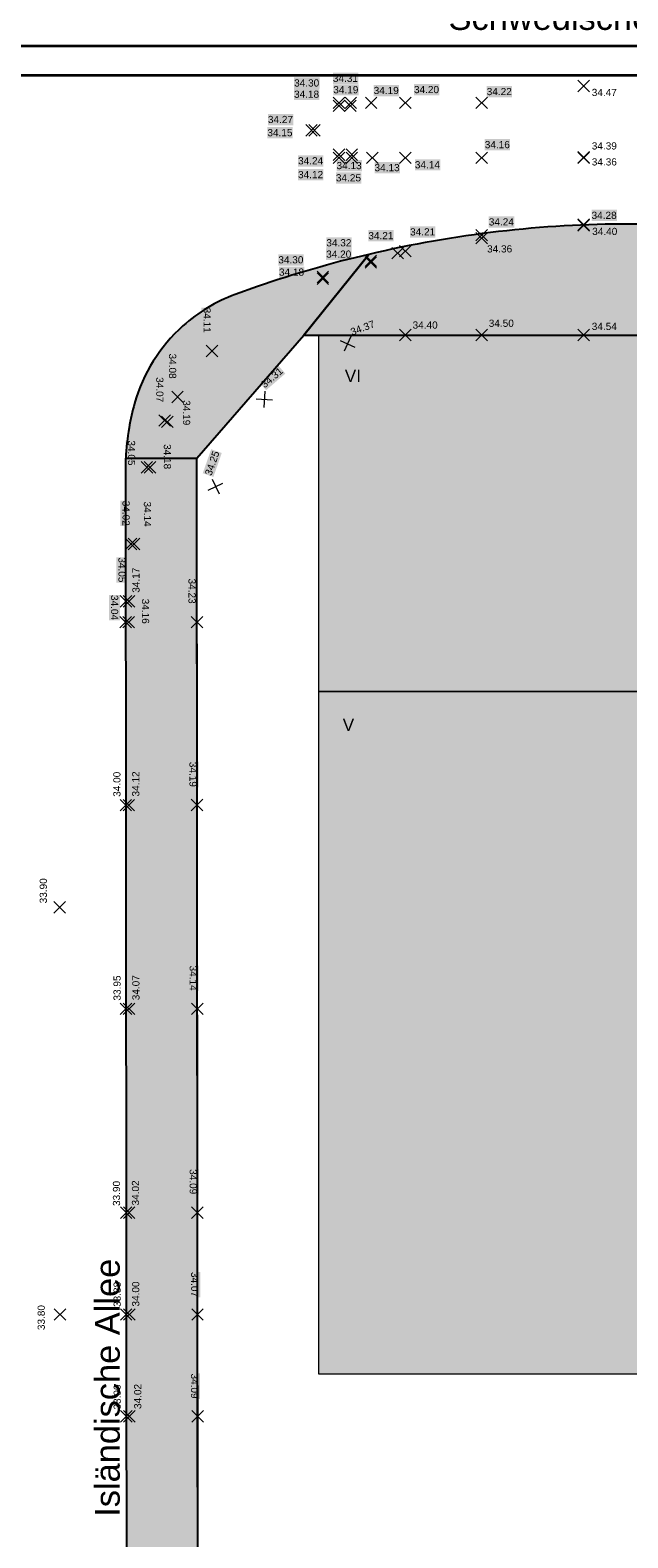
# Model space of a CAD drawing. Header units: metres. Extents: x -5569892 to 1712241, y -5568463 to 2085.
# Tile 30 of 70: x 13 to 42, y -59 to 15. Entities that reach past the tile are written whole.
import ezdxf

# ---------------------------------------------------------------- set-up
doc = ezdxf.new("R2010")
doc.units = ezdxf.units.M
doc.header["$LTSCALE"] = 0.5
doc.header["$PDMODE"] = 1
doc.header["$PDSIZE"] = -2
for name, color, linetype, lineweight in [('01.01_Text-Beschriftung Geschosse', 7, 'Continuous', 25), ('02.02_Nutzung. Gebäude-Gewerbe. Nahversorger im EG', 7, 'Continuous', 9), ('30 -39 Baustelle- Fläche', 7, 'Continuous', 15), ('99.02_Vermesserplan-Höhenpunkt Böschung', 7, 'Continuous', 18), ('99.04_Erschließung_VP-S-Borde-Kantenstein', 7, 'Continuous', 25), ('Keine', 7, 'Continuous', 9), ('SB-PUNKTE-00000-0000-HOE', 7, 'Continuous', 18), ('SB-PUNKTE-00000-0000-PKT', 7, 'Continuous', 18), ('SB-PUNKTE-00000-0000-SYM', 7, 'Continuous', 18)]:
    doc.layers.add(name, color=color, linetype=linetype, lineweight=lineweight)
doc.layers.add('99.04_Erschließung_VP-S-Farben-Gehweg-Betonsteinpflaster', color=7, linetype='Continuous', lineweight=25, true_color=0xffd6a8)
doc.layers.add('99.04_Gleisplanung VP 02_23-EB-1236L-A-FAHRKANTE', color=150, linetype='Continuous', lineweight=35, true_color=0x007fff)
doc.styles.add('Arial', font='arial.ttf')

# ---------------------------------------------------------------- blocks, each defined once
blk = doc.blocks.new('Gruppe-1')
at = {"layer": '02.02_Nutzung. Gebäude-Gewerbe. Nahversorger im EG', "linetype": 'Continuous', "lineweight": 0, "true_color": 0x37ae8d}
for points in [[(27.122, -16.975), (27.126, 0.525), (77.133, 0.525), (77.13, -16.975)], [(27.122, -16.975), (44.622, -16.975), (44.622, -50.475), (27.122, -50.475)]]:
    blk.add_hatch(color=125, dxfattribs=at).paths.add_polyline_path(points)
at = {"layer": '02.02_Nutzung. Gebäude-Gewerbe. Nahversorger im EG', "flags": 128}
for points in [[(27.122, -16.975), (27.126, 0.525), (77.133, 0.525), (77.13, -16.975)], [(27.122, -16.975), (44.622, -16.975), (44.622, -50.475), (27.122, -50.475)]]:
    blk.add_lwpolyline(points, close=True, dxfattribs=at)
at = {"layer": '01.01_Text-Beschriftung Geschosse', "color": 7, "attachment_point": 1, "rotation": 0.0481, "line_spacing_factor": 4, "style": 'Arial'}
for s, insert, char_height, width in [('VI', (28.394, -1.169), 0.6041, 6.23175), ('V', (28.293, -18.303), 0.604, 3.85937)]:
    blk.add_mtext(s, dxfattribs=dict(at, insert=insert, char_height=char_height, width=width))
blk = doc.blocks.new('Gruppe-168')
at = {"layer": 'SB-PUNKTE-00000-0000-SYM', "color": 7}
for p, q in [((40.398, 0.808), (39.832, 0.242)), ((39.832, 0.808), (40.398, 0.242))]:
    blk.add_line(p, q, dxfattribs=at)
blk = doc.blocks.new('Gruppe-169')
at = {"layer": 'SB-PUNKTE-00000-0000-SYM', "color": 7}
for p, q in [((40.398, 6.194), (39.832, 5.628)), ((39.832, 6.194), (40.398, 5.628))]:
    blk.add_line(p, q, dxfattribs=at)
blk = doc.blocks.new('Gruppe-170')
at = {"layer": 'SB-PUNKTE-00000-0000-SYM', "color": 7}
for p, q in [((40.398, 6.222), (39.832, 5.656)), ((39.832, 6.222), (40.398, 5.656))]:
    blk.add_line(p, q, dxfattribs=at)
blk = doc.blocks.new('Gruppe-171')
at = {"layer": 'SB-PUNKTE-00000-0000-SYM', "color": 7}
for p, q in [((40.398, 9.508), (39.832, 8.942)), ((39.832, 9.508), (40.398, 8.942))]:
    blk.add_line(p, q, dxfattribs=at)
blk = doc.blocks.new('Gruppe-172')
at = {"layer": 'SB-PUNKTE-00000-0000-SYM', "color": 7}
for p, q in [((40.398, 9.535), (39.832, 8.969)), ((39.832, 9.535), (40.398, 8.969))]:
    blk.add_line(p, q, dxfattribs=at)
blk = doc.blocks.new('Gruppe-173')
at = {"layer": 'SB-PUNKTE-00000-0000-SYM', "color": 7}
for p, q in [((40.398, 13.033), (39.832, 12.467)), ((39.832, 13.033), (40.398, 12.467))]:
    blk.add_line(p, q, dxfattribs=at)
blk = doc.blocks.new('Gruppe-181')
at = {"layer": 'SB-PUNKTE-00000-0000-SYM', "color": 7}
for p, q in [((35.398, 12.208), (34.832, 11.642)), ((34.832, 12.208), (35.398, 11.642))]:
    blk.add_line(p, q, dxfattribs=at)
blk = doc.blocks.new('Gruppe-182')
at = {"layer": 'SB-PUNKTE-00000-0000-SYM', "color": 7}
for p, q in [((28.39, 9.658), (27.824, 9.092)), ((27.824, 9.658), (28.39, 9.092))]:
    blk.add_line(p, q, dxfattribs=at)
blk = doc.blocks.new('Gruppe-183')
at = {"layer": 'SB-PUNKTE-00000-0000-SYM', "color": 7}
for p, q in [((29.971, 12.208), (29.405, 11.642)), ((29.405, 12.208), (29.971, 11.642))]:
    blk.add_line(p, q, dxfattribs=at)
blk = doc.blocks.new('Gruppe-184')
at = {"layer": 'SB-PUNKTE-00000-0000-SYM', "color": 7}
for p, q in [((28.971, 12.208), (28.405, 11.642)), ((28.405, 12.208), (28.971, 11.642))]:
    blk.add_line(p, q, dxfattribs=at)
blk = doc.blocks.new('Gruppe-185')
at = {"layer": 'SB-PUNKTE-00000-0000-SYM', "color": 7}
for p, q in [((28.395, 12.208), (27.829, 11.642)), ((27.829, 12.208), (28.395, 11.642))]:
    blk.add_line(p, q, dxfattribs=at)
blk = doc.blocks.new('Gruppe-186')
at = {"layer": 'SB-PUNKTE-00000-0000-SYM', "color": 7}
for p, q in [((27.043, 10.86), (26.477, 10.294)), ((26.477, 10.86), (27.043, 10.294))]:
    blk.add_line(p, q, dxfattribs=at)
blk = doc.blocks.new('Gruppe-189')
at = {"layer": 'SB-PUNKTE-00000-0000-SYM', "color": 7}
for p, q in [((28.161, 0.26), (28.89, -0.069)), ((28.69, 0.46), (28.361, -0.269))]:
    blk.add_line(p, q, dxfattribs=at)
blk = doc.blocks.new('Gruppe-195')
at = {"layer": 'SB-PUNKTE-00000-0000-SYM', "color": 7}
for p, q in [((31.649, 12.208), (31.083, 11.642)), ((31.083, 12.208), (31.649, 11.642))]:
    blk.add_line(p, q, dxfattribs=at)
blk = doc.blocks.new('Gruppe-197')
at = {"layer": 'SB-PUNKTE-00000-0000-SYM', "color": 7}
for p, q in [((20.87, -32.261), (21.437, -32.826)), ((20.871, -32.827), (21.436, -32.26))]:
    blk.add_line(p, q, dxfattribs=at)
blk = doc.blocks.new('Gruppe-198')
at = {"layer": 'SB-PUNKTE-00000-0000-SYM', "color": 7}
for p, q in [((18.086, -32.264), (17.52, -32.83)), ((17.52, -32.264), (18.086, -32.83))]:
    blk.add_line(p, q, dxfattribs=at)
blk = doc.blocks.new('Gruppe-199')
at = {"layer": 'SB-PUNKTE-00000-0000-SYM', "color": 7}
for p, q in [((17.936, -32.264), (17.37, -32.83)), ((17.37, -32.264), (17.936, -32.83))]:
    blk.add_line(p, q, dxfattribs=at)
blk = doc.blocks.new('Gruppe-204')
at = {"layer": 'SB-PUNKTE-00000-0000-SYM', "color": 7}
for p, q in [((20.879, -42.261), (21.445, -42.827)), ((20.879, -42.827), (21.445, -42.261))]:
    blk.add_line(p, q, dxfattribs=at)
blk = doc.blocks.new('Gruppe-205')
at = {"layer": 'SB-PUNKTE-00000-0000-SYM', "color": 7}
for p, q in [((18.095, -42.264), (17.529, -42.83)), ((17.529, -42.264), (18.095, -42.83))]:
    blk.add_line(p, q, dxfattribs=at)
blk = doc.blocks.new('Gruppe-206')
at = {"layer": 'SB-PUNKTE-00000-0000-SYM', "color": 7}
for p, q in [((17.945, -42.264), (17.379, -42.83)), ((17.379, -42.264), (17.945, -42.83))]:
    blk.add_line(p, q, dxfattribs=at)
blk = doc.blocks.new('Gruppe-211')
at = {"layer": 'SB-PUNKTE-00000-0000-SYM', "color": 7}
for p, q in [((20.883, -47.827), (21.449, -47.26)), ((20.883, -47.261), (21.449, -47.826))]:
    blk.add_line(p, q, dxfattribs=at)
blk = doc.blocks.new('Gruppe-212')
at = {"layer": 'SB-PUNKTE-00000-0000-SYM', "color": 7}
for p, q in [((18.099, -47.264), (17.533, -47.83)), ((17.533, -47.264), (18.099, -47.83))]:
    blk.add_line(p, q, dxfattribs=at)
blk = doc.blocks.new('Gruppe-213')
at = {"layer": 'SB-PUNKTE-00000-0000-SYM', "color": 7}
for p, q in [((17.949, -47.264), (17.383, -47.83)), ((17.383, -47.264), (17.949, -47.83))]:
    blk.add_line(p, q, dxfattribs=at)
blk = doc.blocks.new('Gruppe-214')
at = {"layer": 'SB-PUNKTE-00000-0000-SYM', "color": 7}
for p, q in [((14.699, -47.266), (14.133, -47.832)), ((14.133, -47.266), (14.699, -47.832))]:
    blk.add_line(p, q, dxfattribs=at)
blk = doc.blocks.new('Gruppe-220')
at = {"layer": 'SB-PUNKTE-00000-0000-SYM', "color": 7}
for p, q in [((20.887, -52.827), (21.453, -52.26)), ((20.887, -52.261), (21.453, -52.826))]:
    blk.add_line(p, q, dxfattribs=at)
blk = doc.blocks.new('Gruppe-221')
at = {"layer": 'SB-PUNKTE-00000-0000-SYM', "color": 7}
for p, q in [((18.103, -52.264), (17.537, -52.83)), ((17.537, -52.264), (18.103, -52.83))]:
    blk.add_line(p, q, dxfattribs=at)
blk = doc.blocks.new('Gruppe-222')
at = {"layer": 'SB-PUNKTE-00000-0000-SYM', "color": 7}
for p, q in [((17.953, -52.264), (17.387, -52.83)), ((17.387, -52.264), (17.953, -52.83))]:
    blk.add_line(p, q, dxfattribs=at)
blk = doc.blocks.new('Gruppe-290')
at = {"layer": 'SB-PUNKTE-00000-0000-SYM', "color": 7}
for p, q in [((35.398, 0.808), (34.832, 0.242)), ((34.832, 0.808), (35.398, 0.242))]:
    blk.add_line(p, q, dxfattribs=at)
blk = doc.blocks.new('Gruppe-291')
at = {"layer": 'SB-PUNKTE-00000-0000-SYM', "color": 7}
for p, q in [((35.398, 5.714), (34.832, 5.148)), ((34.832, 5.714), (35.398, 5.148))]:
    blk.add_line(p, q, dxfattribs=at)
blk = doc.blocks.new('Gruppe-292')
at = {"layer": 'SB-PUNKTE-00000-0000-SYM', "color": 7}
for p, q in [((34.832, 9.508), (35.399, 8.942)), ((35.398, 9.508), (34.833, 8.942))]:
    blk.add_line(p, q, dxfattribs=at)
blk = doc.blocks.new('Gruppe-296')
at = {"layer": 'SB-PUNKTE-00000-0000-SYM', "color": 7}
for p, q in [((29.391, 4.454), (29.958, 3.888)), ((29.957, 4.454), (29.392, 3.888))]:
    blk.add_line(p, q, dxfattribs=at)
blk = doc.blocks.new('Gruppe-297')
at = {"layer": 'SB-PUNKTE-00000-0000-SYM', "color": 7}
for p, q in [((29.46, 9.508), (30.027, 8.942)), ((30.026, 9.508), (29.461, 8.942))]:
    blk.add_line(p, q, dxfattribs=at)
blk = doc.blocks.new('Gruppe-300')
at = {"layer": 'SB-PUNKTE-00000-0000-SYM', "color": 7}
for p, q in [((29.391, 4.37), (29.958, 3.805)), ((29.957, 4.371), (29.392, 3.804))]:
    blk.add_line(p, q, dxfattribs=at)
blk = doc.blocks.new('Gruppe-301')
at = {"layer": 'SB-PUNKTE-00000-0000-SYM', "color": 7}
for p, q in [((35.398, 5.562), (34.832, 4.996)), ((34.832, 5.562), (35.398, 4.996))]:
    blk.add_line(p, q, dxfattribs=at)
blk = doc.blocks.new('Gruppe-304')
at = {"layer": 'SB-PUNKTE-00000-0000-SYM', "color": 7}
for p, q in [((20.862, -22.827), (21.428, -22.26)), ((20.862, -22.261), (21.428, -22.826))]:
    blk.add_line(p, q, dxfattribs=at)
blk = doc.blocks.new('Gruppe-305')
at = {"layer": 'SB-PUNKTE-00000-0000-SYM', "color": 7}
for p, q in [((18.078, -22.264), (17.512, -22.83)), ((17.512, -22.264), (18.078, -22.83))]:
    blk.add_line(p, q, dxfattribs=at)
blk = doc.blocks.new('Gruppe-306')
at = {"layer": 'SB-PUNKTE-00000-0000-SYM', "color": 7}
for p, q in [((17.928, -22.264), (17.362, -22.83)), ((17.362, -22.264), (17.928, -22.83))]:
    blk.add_line(p, q, dxfattribs=at)
blk = doc.blocks.new('Gruppe-311')
at = {"layer": 'SB-PUNKTE-00000-0000-SYM', "color": 7}
for p, q in [((18.088, -12.264), (17.522, -12.83)), ((17.522, -12.264), (18.088, -12.83))]:
    blk.add_line(p, q, dxfattribs=at)
blk = doc.blocks.new('Gruppe-312')
at = {"layer": 'SB-PUNKTE-00000-0000-SYM', "color": 7}
for p, q in [((17.372, -12.264), (17.939, -12.829)), ((17.373, -12.83), (17.938, -12.263))]:
    blk.add_line(p, q, dxfattribs=at)
blk = doc.blocks.new('Gruppe-315')
at = {"layer": 'SB-PUNKTE-00000-0000-SYM', "color": 7}
for p, q in [((20.854, -13.282), (21.421, -13.848)), ((20.855, -13.848), (21.42, -13.282))]:
    blk.add_line(p, q, dxfattribs=at)
blk = doc.blocks.new('Gruppe-331')
at = {"layer": 'SB-PUNKTE-00000-0000-SYM', "color": 7}
for p, q in [((17.354, -13.285), (17.921, -13.851)), ((17.355, -13.851), (17.92, -13.285))]:
    blk.add_line(p, q, dxfattribs=at)
blk = doc.blocks.new('Gruppe-332')
at = {"layer": 'SB-PUNKTE-00000-0000-SYM', "color": 7}
for p, q in [((17.615, -9.449), (18.182, -10.014)), ((17.616, -10.015), (18.181, -9.448))]:
    blk.add_line(p, q, dxfattribs=at)
blk = doc.blocks.new('Gruppe-333')
at = {"layer": 'SB-PUNKTE-00000-0000-SYM', "color": 7}
for p, q in [((17.767, -10.015), (18.333, -9.448)), ((17.767, -9.449), (18.333, -10.014))]:
    blk.add_line(p, q, dxfattribs=at)
blk = doc.blocks.new('Gruppe-334')
at = {"layer": 'SB-PUNKTE-00000-0000-SYM', "color": 7}
for p, q in [((17.504, -13.285), (18.071, -13.851)), ((17.505, -13.851), (18.07, -13.285))]:
    blk.add_line(p, q, dxfattribs=at)
blk = doc.blocks.new('Gruppe-339')
at = {"layer": 'SB-PUNKTE-00000-0000-SYM', "color": 7}
for p, q in [((18.399, -5.684), (18.966, -6.25)), ((18.4, -6.25), (18.965, -5.684))]:
    blk.add_line(p, q, dxfattribs=at)
blk = doc.blocks.new('Gruppe-340')
at = {"layer": 'SB-PUNKTE-00000-0000-SYM', "color": 7}
for p, q in [((18.555, -5.684), (19.122, -6.249)), ((18.556, -6.25), (19.121, -5.683))]:
    blk.add_line(p, q, dxfattribs=at)
blk = doc.blocks.new('Gruppe-343')
at = {"layer": 'SB-PUNKTE-00000-0000-SYM', "color": 7}
for p, q in [((19.898, -2.793), (20.464, -2.226)), ((19.898, -2.227), (20.464, -2.792))]:
    blk.add_line(p, q, dxfattribs=at)
blk = doc.blocks.new('Gruppe-344')
at = {"layer": 'SB-PUNKTE-00000-0000-SYM', "color": 7}
for p, q in [((24.047, -2.602), (24.846, -2.662)), ((24.477, -2.232), (24.417, -3.031))]:
    blk.add_line(p, q, dxfattribs=at)
blk = doc.blocks.new('Gruppe-346')
at = {"layer": 'SB-PUNKTE-00000-0000-SYM', "color": 7}
for p, q in [((21.592, 0.026), (22.159, -0.54)), ((21.593, -0.54), (22.158, 0.026))]:
    blk.add_line(p, q, dxfattribs=at)
blk = doc.blocks.new('Gruppe-381')
at = {"layer": 'SB-PUNKTE-00000-0000-SYM', "color": 7}
for p, q in [((27.031, 3.662), (27.598, 3.096)), ((27.597, 3.662), (27.032, 3.096))]:
    blk.add_line(p, q, dxfattribs=at)
blk = doc.blocks.new('Gruppe-382')
at = {"layer": 'SB-PUNKTE-00000-0000-SYM', "color": 7}
for p, q in [((27.031, 3.576), (27.598, 3.011)), ((27.597, 3.577), (27.032, 3.01))]:
    blk.add_line(p, q, dxfattribs=at)
blk = doc.blocks.new('Gruppe-383')
at = {"layer": 'SB-PUNKTE-00000-0000-SYM', "color": 7}
for p, q in [((30.705, 4.829), (31.272, 4.263)), ((31.271, 4.829), (30.706, 4.263))]:
    blk.add_line(p, q, dxfattribs=at)
blk = doc.blocks.new('Gruppe-387')
at = {"layer": 'SB-PUNKTE-00000-0000-SYM', "color": 7}
for p, q in [((31.648, 0.808), (31.082, 0.242)), ((31.082, 0.808), (31.648, 0.242))]:
    blk.add_line(p, q, dxfattribs=at)
blk = doc.blocks.new('Gruppe-388')
at = {"layer": 'SB-PUNKTE-00000-0000-SYM', "color": 7}
for p, q in [((31.648, 4.928), (31.082, 4.362)), ((31.082, 4.928), (31.648, 4.362))]:
    blk.add_line(p, q, dxfattribs=at)
blk = doc.blocks.new('Gruppe-389')
at = {"layer": 'SB-PUNKTE-00000-0000-SYM', "color": 7}
for p, q in [((31.648, 9.508), (31.082, 8.942)), ((31.082, 9.508), (31.648, 8.942))]:
    blk.add_line(p, q, dxfattribs=at)
blk = doc.blocks.new('Gruppe-402')
at = {"layer": 'SB-PUNKTE-00000-0000-SYM', "color": 7}
for p, q in [((21.878, -6.553), (22.225, -7.275)), ((21.691, -7.088), (22.412, -6.74))]:
    blk.add_line(p, q, dxfattribs=at)
blk = doc.blocks.new('Gruppe-407')
at = {"layer": 'SB-PUNKTE-00000-0000-SYM', "color": 7}
for p, q in [((19.27, -3.384), (19.837, -3.949)), ((19.271, -3.95), (19.836, -3.383))]:
    blk.add_line(p, q, dxfattribs=at)
blk = doc.blocks.new('Gruppe-408')
at = {"layer": 'SB-PUNKTE-00000-0000-SYM', "color": 7}
for p, q in [((19.405, -3.449), (19.972, -4.014)), ((19.406, -4.015), (19.971, -3.448))]:
    blk.add_line(p, q, dxfattribs=at)
blk = doc.blocks.new('Gruppe-446')
at = {"layer": 'SB-PUNKTE-00000-0000-SYM', "color": 7}
for p, q in [((27.193, 10.86), (26.627, 10.294)), ((26.627, 10.86), (27.193, 10.294))]:
    blk.add_line(p, q, dxfattribs=at)
blk = doc.blocks.new('Gruppe-447')
at = {"layer": 'SB-PUNKTE-00000-0000-SYM', "color": 7}
for p, q in [((28.39, 9.508), (27.824, 8.942)), ((27.824, 9.508), (28.39, 8.942))]:
    blk.add_line(p, q, dxfattribs=at)
blk = doc.blocks.new('Gruppe-448')
at = {"layer": 'SB-PUNKTE-00000-0000-SYM', "color": 7}
for p, q in [((28.395, 12.057), (27.829, 11.491)), ((27.829, 12.057), (28.395, 11.491))]:
    blk.add_line(p, q, dxfattribs=at)
blk = doc.blocks.new('Gruppe-454')
at = {"layer": 'SB-PUNKTE-00000-0000-SYM', "color": 7}
for p, q in [((28.951, 12.06), (28.385, 11.494)), ((28.385, 12.06), (28.951, 11.494))]:
    blk.add_line(p, q, dxfattribs=at)
blk = doc.blocks.new('Gruppe-455')
at = {"layer": 'SB-PUNKTE-00000-0000-SYM', "color": 7}
for p, q in [((29.023, 9.658), (28.457, 9.092)), ((28.457, 9.658), (29.023, 9.092))]:
    blk.add_line(p, q, dxfattribs=at)
blk = doc.blocks.new('Gruppe-456')
at = {"layer": 'SB-PUNKTE-00000-0000-SYM', "color": 7}
for p, q in [((29.023, 9.508), (28.457, 8.942)), ((28.457, 9.508), (29.023, 8.942))]:
    blk.add_line(p, q, dxfattribs=at)
blk = doc.blocks.new('Gruppe-460')
at = {"layer": 'SB-PUNKTE-00000-0000-SYM', "color": 7}
for p, q in [((14.682, -27.282), (14.116, -27.848)), ((14.116, -27.282), (14.682, -27.848))]:
    blk.add_line(p, q, dxfattribs=at)
blk = doc.blocks.new('_23-07-06_Massenplan_TB_Weiterführende Schule (3D)')
at = {"layer": '99.04_Erschließung_VP-S-Farben-Gehweg-Betonsteinpflaster', "linetype": 'Continuous', "lineweight": 0, "true_color": 0xffd6a8}
h = blk.add_hatch(color=41, dxfattribs=at)
edge = h.paths.add_edge_path()
edge.add_line((26.386, 0.525), (160.126, 0.525))
edge.add_line((160.126, 0.525), (160.112, 6.525))
edge.add_line((160.112, 6.525), (144.971, 6.525))
edge.add_line((144.971, 6.525), (144.971, 4.025))
edge.add_line((144.971, 4.025), (100.253, 4.025))
edge.add_line((100.253, 4.025), (100.253, 5.993))
edge.add_line((100.253, 5.993), (100.253, 5.993))
edge.add_arc((97.581, 205.975), 200, 270.01024, 270.76547, ccw=False)
edge.add_line((97.617, 5.975), (97.617, 5.975))
edge.add_line((97.617, 5.975), (77.953, 5.975))
edge.add_line((77.953, 5.975), (77.953, 4.025))
edge.add_line((77.953, 4.025), (46.653, 4.025))
edge.add_line((46.653, 4.025), (46.653, 5.975))
edge.add_line((46.653, 5.975), (46.653, 5.975))
edge.add_line((46.653, 5.975), (46.653, 5.975))
edge.add_arc((43.6, 7961.31), 7955.335, 269.9913105, 270.0219886, ccw=False)
edge.add_line((42.394, 5.975), (42.394, 5.975))
edge.add_line((42.394, 5.975), (42.394, 5.975))
edge.add_arc((42.394, -50.025), 56, 89.99999, 103.23804)
edge.add_line((29.57, 4.487), (26.386, 0.525))
h = blk.add_hatch(color=41, dxfattribs=at)
edge = h.paths.add_edge_path()
edge.add_line((26.386, 0.525), (160.126, 0.525))
edge.add_line((160.126, 0.525), (160.112, 6.525))
edge.add_line((160.112, 6.525), (144.971, 6.525))
edge.add_line((144.971, 6.525), (144.971, 4.025))
edge.add_line((144.971, 4.025), (100.253, 4.025))
edge.add_line((100.253, 4.025), (100.253, 5.993))
edge.add_line((100.253, 5.993), (100.253, 5.993))
edge.add_arc((97.581, 205.975), 200, 270.01024, 270.76547, ccw=False)
edge.add_line((97.617, 5.975), (97.617, 5.975))
edge.add_line((97.617, 5.975), (77.953, 5.975))
edge.add_line((77.953, 5.975), (77.953, 4.025))
edge.add_line((77.953, 4.025), (46.653, 4.025))
edge.add_line((46.653, 4.025), (46.653, 5.975))
edge.add_line((46.653, 5.975), (46.653, 5.975))
edge.add_line((46.653, 5.975), (46.653, 5.975))
edge.add_arc((43.6, 7961.317), 7955.342, 269.9913105, 270.0219886, ccw=False)
edge.add_line((42.394, 5.975), (42.394, 5.975))
edge.add_line((42.394, 5.975), (42.394, 5.975))
edge.add_line((42.394, 5.975), (42.394, 5.975))
edge.add_arc((42.394, -50.025), 56, 89.99999, 103.23804)
edge.add_line((29.57, 4.487), (29.57, 4.487))
edge.add_line((29.57, 4.487), (26.386, 0.525))
h = blk.add_hatch(color=41, dxfattribs=at)
edge = h.paths.add_edge_path()
edge.add_line((17.643, -5.534), (21.131, -5.524))
edge.add_line((21.131, -5.524), (26.386, 0.525))
edge.add_line((26.386, 0.525), (29.57, 4.487))
edge.add_arc((42.394, -50.025), 56, 103.23803, 109.0539)
edge.add_line((24.112, 2.907), (23.011, 2.514))
edge.add_line((23.011, 2.514), (23.011, 2.514))
edge.add_arc((25.78, -4.992), 8, 110.24998, 131.76761)
edge.add_line((20.451, 0.975), (20.451, 0.975))
edge.add_line((20.451, 0.975), (20.451, 0.975))
edge.add_arc((25.78, -4.992), 8, 131.7676, 164.29787)
edge.add_line((18.079, -2.827), (18.079, -2.827))
edge.add_arc((29.631, -6.074), 12, 164.29787, 170.1668)
edge.add_line((17.807, -4.025), (17.807, -4.025))
edge.add_arc((29.631, -6.074), 12, 170.16679, 177.42102)
edge.add_line((17.643, -5.534), (17.643, -5.534))
blk.add_hatch(color=41, dxfattribs=at).paths.add_polyline_path([(21.131, -5.524), (17.631, -5.534), (17.681, -65.129), (21.182, -66.126)])
at = {"layer": '99.02_Vermesserplan-Höhenpunkt Böschung', "color": 255, "linetype": 'Continuous', "lineweight": 5, "transparency": 33554687}
blk.add_point((26.47, -32.796, 33.97), dxfattribs=at)
at = {"layer": '99.04_Erschließung_VP-S-Borde-Kantenstein', "linetype": 'Continuous', "lineweight": 9}
for p, q in [((26.386, 0.525), (21.131, -5.524)), ((160.126, 0.525), (26.386, 0.525)), ((21.131, -5.524), (21.182, -66.126))]:
    blk.add_line(p, q, dxfattribs=at)
at = {"layer": '99.04_Erschließung_VP-S-Farben-Gehweg-Betonsteinpflaster', "flags": 128}
for points in [[(26.386, 0.525), (160.126, 0.525), (160.112, 6.525), (144.971, 6.525), (144.971, 4.025), (100.253, 4.025), (100.253, 5.993), (100.253, 5.993, -0.003295), (97.617, 5.975), (97.617, 5.975), (77.953, 5.975), (77.953, 4.025), (46.653, 4.025), (46.653, 5.975), (46.653, 5.975), (46.653, 5.975, -0.000134), (42.394, 5.975), (42.394, 5.975), (42.394, 5.975, 0.057826), (29.57, 4.487)], [(26.386, 0.525), (160.126, 0.525), (160.112, 6.525), (144.971, 6.525), (144.971, 4.025), (100.253, 4.025), (100.253, 5.993), (100.253, 5.993, -0.003295), (97.617, 5.975), (97.617, 5.975), (77.953, 5.975), (77.953, 4.025), (46.653, 4.025), (46.653, 5.975), (46.653, 5.975), (46.653, 5.975, -0.000134), (42.394, 5.975), (42.394, 5.975), (42.394, 5.975), (42.394, 5.975, 0.057826), (29.57, 4.487), (29.57, 4.487)], [(17.643, -5.534), (21.131, -5.524), (26.386, 0.525), (29.57, 4.487, 0.025382), (24.112, 2.907), (23.011, 2.514), (23.011, 2.514, 0.094165), (20.451, 0.975), (20.451, 0.975), (20.451, 0.975, 0.142901), (18.079, -2.827), (18.079, -2.827, 0.025614), (17.807, -4.025), (17.807, -4.025, 0.031663), (17.643, -5.534)]]:
    blk.add_lwpolyline(points, format="xyb", close=True, dxfattribs=at)
blk.add_lwpolyline([(21.131, -5.524), (17.631, -5.534), (17.681, -65.129), (21.182, -66.126)], close=True, dxfattribs=at)
at = {"layer": '99.04_Gleisplanung VP 02_23-EB-1236L-A-FAHRKANTE', "flags": 128}
for points in [[(562.055, 14.664), (-195.677, 14.713, -0.005965), (-243.369, 15.285), (-544.421, 22.489)], [(562.055, 13.229), (-195.677, 13.278), (-195.677, 13.278, -0.005965), (-243.404, 13.85), (-243.404, 13.85), (-243.404, 13.85), (-544.456, 21.055, -0.000153)]]:
    blk.add_lwpolyline(points, format="xyb", dxfattribs=at)
at = {"layer": 'SB-PUNKTE-00000-0000-HOE', "color": 7}
for points in [[(27.809, 12.842), (29.055, 12.842), (27.809, 13.396), (29.055, 13.396)], [(27.809, 12.842), (29.055, 12.842), (27.809, 13.396), (29.055, 13.396)], [(25.903, 12.065), (27.148, 12.065), (25.903, 12.618), (27.148, 12.618)], [(25.903, 12.065), (27.148, 12.065), (25.903, 12.618), (27.148, 12.618)], [(25.907, 12.617), (27.153, 12.617), (25.907, 13.17), (27.153, 13.17)], [(25.907, 12.617), (27.153, 12.617), (25.907, 13.17), (27.153, 13.17)], [(27.829, 12.285), (29.075, 12.285), (27.829, 12.838), (29.075, 12.838)], [(27.829, 12.285), (29.075, 12.285), (27.829, 12.838), (29.075, 12.838)], [(29.811, 12.247), (31.057, 12.247), (29.811, 12.8), (31.057, 12.8)], [(29.811, 12.247), (31.057, 12.247), (29.811, 12.8), (31.057, 12.8)], [(31.788, 12.292), (33.034, 12.292), (31.788, 12.845), (33.034, 12.845)], [(31.788, 12.292), (33.034, 12.292), (31.788, 12.845), (33.034, 12.845)], [(35.359, 12.194), (36.605, 12.194), (35.359, 12.747), (36.605, 12.747)], [(35.359, 12.194), (36.605, 12.194), (35.359, 12.747), (36.605, 12.747)], [(24.621, 10.824), (25.867, 10.824), (24.621, 11.377), (25.867, 11.377)], [(24.621, 10.824), (25.867, 10.824), (24.621, 11.377), (25.867, 11.377)], [(24.596, 10.179), (25.841, 10.179), (24.596, 10.732), (25.841, 10.732)], [(24.596, 10.179), (25.841, 10.179), (24.596, 10.732), (25.841, 10.732)], [(35.264, 9.59), (36.51, 9.591), (35.264, 10.143), (36.51, 10.144)], [(35.264, 9.59), (36.51, 9.591), (35.264, 10.143), (36.51, 10.144)], [(26.101, 8.795), (27.347, 8.795), (26.101, 9.349), (27.347, 9.349)], [(26.101, 8.795), (27.347, 8.795), (26.101, 9.349), (27.347, 9.349)], [(27.989, 8.561), (29.235, 8.561), (27.989, 9.114), (29.235, 9.114)], [(27.989, 8.561), (29.235, 8.561), (27.989, 9.114), (29.235, 9.114)], [(29.853, 8.461), (31.099, 8.462), (29.853, 9.014), (31.099, 9.015)], [(29.853, 8.461), (31.099, 8.462), (29.853, 9.014), (31.099, 9.015)], [(31.833, 8.602), (33.079, 8.603), (31.833, 9.155), (33.079, 9.156)], [(31.833, 8.602), (33.079, 8.603), (31.833, 9.155), (33.079, 9.156)], [(26.101, 8.118), (27.347, 8.118), (26.101, 8.672), (27.347, 8.672)], [(26.101, 8.118), (27.347, 8.118), (26.101, 8.672), (27.347, 8.672)], [(27.959, 7.961), (29.205, 7.961), (27.959, 8.514), (29.205, 8.514)], [(27.959, 7.961), (29.205, 7.961), (27.959, 8.514), (29.205, 8.514)], [(40.506, 6.119), (41.751, 6.119), (40.506, 6.672), (41.751, 6.672)], [(40.506, 6.119), (41.751, 6.119), (40.506, 6.672), (41.751, 6.672)], [(35.463, 5.798), (36.709, 5.799), (35.462, 6.351), (36.708, 6.352)], [(35.463, 5.798), (36.709, 5.799), (35.462, 6.351), (36.708, 6.352)], [(27.488, 4.772), (28.734, 4.773), (27.488, 5.325), (28.734, 5.326)], [(27.488, 4.772), (28.734, 4.773), (27.488, 5.325), (28.734, 5.326)], [(29.55, 5.123), (30.796, 5.124), (29.55, 5.676), (30.796, 5.677)], [(29.55, 5.123), (30.796, 5.124), (29.55, 5.676), (30.796, 5.677)], [(31.598, 5.308), (32.844, 5.309), (31.598, 5.861), (32.843, 5.862)], [(31.598, 5.308), (32.844, 5.309), (31.598, 5.861), (32.843, 5.862)], [(25.132, 3.937), (26.378, 3.938), (25.132, 4.49), (26.377, 4.491)], [(25.132, 3.937), (26.378, 3.938), (25.132, 4.49), (26.377, 4.491)], [(27.48, 4.215), (28.726, 4.216), (27.48, 4.769), (28.726, 4.77)], [(27.48, 4.215), (28.726, 4.216), (27.48, 4.769), (28.726, 4.77)], [(35.378, 4.473), (36.623, 4.474), (35.377, 5.026), (36.623, 5.027)], [(35.378, 4.473), (36.623, 4.474), (35.377, 5.026), (36.623, 5.027)], [(25.164, 3.332), (26.41, 3.333), (25.163, 3.885), (26.409, 3.886)], [(25.164, 3.332), (26.41, 3.333), (25.163, 3.885), (26.409, 3.886)], [(21.355, 1.87), (21.356, 0.624), (21.908, 1.87), (21.909, 0.624)], [(21.355, 1.87), (21.356, 0.624), (21.908, 1.87), (21.909, 0.624)], [(28.792, 0.397), (29.958, 0.837), (28.597, 0.914), (29.762, 1.354)], [(28.792, 0.397), (29.958, 0.837), (28.597, 0.914), (29.762, 1.354)], [(31.721, 0.735), (32.967, 0.736), (31.721, 1.288), (32.967, 1.289)], [(31.721, 0.735), (32.967, 0.736), (31.721, 1.288), (32.967, 1.289)], [(35.459, 0.823), (36.705, 0.824), (35.459, 1.376), (36.705, 1.377)], [(35.459, 0.823), (36.705, 0.824), (35.459, 1.376), (36.705, 1.377)], [(19.661, -0.383), (19.662, -1.629), (20.214, -0.382), (20.215, -1.628)], [(19.661, -0.383), (19.662, -1.629), (20.214, -0.382), (20.215, -1.628)], [(24.532, -2.18), (25.476, -1.367), (24.171, -1.76), (25.115, -0.948)], [(24.532, -2.18), (25.476, -1.367), (24.171, -1.76), (25.115, -0.948)], [(19.033, -1.54), (19.034, -2.786), (19.586, -1.539), (19.587, -2.785)], [(19.033, -1.54), (19.034, -2.786), (19.586, -1.539), (19.587, -2.785)], [(20.347, -2.673), (20.348, -3.919), (20.9, -2.673), (20.902, -3.919)], [(20.347, -2.673), (20.348, -3.919), (20.9, -2.673), (20.902, -3.919)], [(17.646, -4.646), (17.647, -5.892), (18.199, -4.646), (18.2, -5.892)], [(17.646, -4.646), (17.647, -5.892), (18.199, -4.646), (18.2, -5.892)], [(19.407, -4.826), (19.408, -6.072), (19.96, -4.826), (19.961, -6.071)], [(19.407, -4.826), (19.408, -6.072), (19.96, -4.826), (19.961, -6.071)], [(21.946, -6.438), (22.358, -5.262), (21.424, -6.255), (21.836, -5.079)], [(21.946, -6.438), (22.358, -5.262), (21.424, -6.255), (21.836, -5.079)], [(17.378, -7.605), (17.379, -8.851), (17.931, -7.605), (17.932, -8.85)], [(17.378, -7.605), (17.379, -8.851), (17.931, -7.605), (17.932, -8.85)], [(18.427, -7.645), (18.428, -8.891), (18.98, -7.645), (18.981, -8.891)], [(18.427, -7.645), (18.428, -8.891), (18.98, -7.645), (18.981, -8.891)], [(17.18, -10.384), (17.181, -11.63), (17.733, -10.384), (17.734, -11.629)], [(17.18, -10.384), (17.181, -11.63), (17.733, -10.384), (17.734, -11.629)], [(20.616, -11.425), (20.617, -12.671), (21.169, -11.424), (21.17, -12.67)], [(20.616, -11.425), (20.617, -12.671), (21.169, -11.424), (21.17, -12.67)], [(16.814, -12.232), (16.815, -13.478), (17.367, -12.232), (17.368, -13.477)], [(16.814, -12.232), (16.815, -13.478), (17.367, -12.232), (17.368, -13.477)], [(18.333, -12.414), (18.334, -13.66), (18.886, -12.414), (18.887, -13.66)], [(18.333, -12.414), (18.334, -13.66), (18.886, -12.414), (18.887, -13.66)], [(20.663, -20.42), (20.664, -21.666), (21.216, -20.42), (21.217, -21.666)], [(20.663, -20.42), (20.664, -21.666), (21.216, -20.42), (21.217, -21.666)], [(20.671, -30.42), (20.672, -31.666), (21.225, -30.42), (21.226, -31.666)], [(20.671, -30.42), (20.672, -31.666), (21.225, -30.42), (21.226, -31.666)], [(20.676, -40.413), (20.677, -41.658), (21.229, -40.412), (21.23, -41.658)], [(20.676, -40.413), (20.677, -41.658), (21.229, -40.412), (21.23, -41.658)], [(20.747, -45.458), (20.749, -46.704), (21.301, -45.458), (21.302, -46.703)], [(20.747, -45.458), (20.749, -46.704), (21.301, -45.458), (21.302, -46.703)], [(20.741, -50.441), (20.742, -51.687), (21.294, -50.441), (21.295, -51.687)], [(20.741, -50.441), (20.742, -51.687), (21.294, -50.441), (21.295, -51.687)]]:
    blk.add_solid(points, dxfattribs=at)
at = {"layer": 'Keine', "color": 7}
blk.add_blockref('Gruppe-1', (0, 0), dxfattribs=at)
at = {"layer": 'SB-PUNKTE-00000-0000-PKT', "color": 7}
for name in ['Gruppe-173', 'Gruppe-185', 'Gruppe-448', 'Gruppe-454', 'Gruppe-184', 'Gruppe-183', 'Gruppe-195', 'Gruppe-181', 'Gruppe-186', 'Gruppe-446', 'Gruppe-182', 'Gruppe-455', 'Gruppe-447', 'Gruppe-456', 'Gruppe-297', 'Gruppe-389', 'Gruppe-292', 'Gruppe-172', 'Gruppe-171', 'Gruppe-170', 'Gruppe-169', 'Gruppe-291', 'Gruppe-301', 'Gruppe-296', 'Gruppe-383', 'Gruppe-388', 'Gruppe-300', 'Gruppe-381', 'Gruppe-382', 'Gruppe-387', 'Gruppe-290', 'Gruppe-168', 'Gruppe-346', 'Gruppe-189', 'Gruppe-343', 'Gruppe-344', 'Gruppe-407', 'Gruppe-408', 'Gruppe-339', 'Gruppe-340', 'Gruppe-402', 'Gruppe-332', 'Gruppe-333', 'Gruppe-312', 'Gruppe-311', 'Gruppe-331', 'Gruppe-334', 'Gruppe-315', 'Gruppe-306', 'Gruppe-305', 'Gruppe-304', 'Gruppe-460', 'Gruppe-199', 'Gruppe-198', 'Gruppe-197', 'Gruppe-206', 'Gruppe-205', 'Gruppe-204', 'Gruppe-214', 'Gruppe-213', 'Gruppe-212', 'Gruppe-211', 'Gruppe-222', 'Gruppe-221', 'Gruppe-220']:
    blk.add_blockref(name, (0, 0), dxfattribs=at)
at = {"layer": 'SB-PUNKTE-00000-0000-HOE', "char_height": 0.3524, "attachment_point": 1, "line_spacing_factor": 0.25, "style": 'Arial'}
for s, insert, rotation in [('34.30', (25.907, 13.075), 0.00021), ('34.31', (27.809, 13.301), 0.00021), ('34.19', (27.829, 12.744), 0.00021), ('34.19', (29.811, 12.706), 0.00021), ('34.20', (31.788, 12.75), 0.00021), ('34.22', (35.359, 12.653), 0.00021), ('34.47', (40.515, 12.61), 0.00021), ('34.18', (25.903, 12.523), 0.00021), ('34.27', (24.621, 11.282), 0.00021), ('34.15', (24.596, 10.637), 0.00021), ('34.16', (35.264, 10.048), 0.04811), ('34.39', (40.515, 9.985), 0.00021), ('34.24', (26.101, 9.254), 0.00021), ('34.13', (27.989, 9.02), 0.00021), ('34.13', (29.853, 8.919), 0.04811), ('34.14', (31.833, 9.06), 0.04811), ('34.36', (40.515, 9.201), 0.00021), ('34.12', (26.101, 8.577), 0.00021), ('34.25', (27.959, 8.42), 0.00021), ('34.24', (35.462, 6.256), 0.04811), ('34.28', (40.506, 6.577), 0.00021), ('34.32', (27.488, 5.231), 0.04811), ('34.21', (29.55, 5.581), 0.04811), ('34.21', (31.598, 5.766), 0.04811), ('34.40', (40.537, 5.789), 0.00021), ('34.20', (27.48, 4.674), 0.04811), ('34.36', (35.377, 4.931), 0.04811), ('34.30', (25.132, 4.395), 0.04811), ('34.18', (25.163, 3.791), 0.04811), ('34.11', (21.814, 1.87), 270.04811), ('34.37', (28.63, 0.826), 20.70021), ('34.40', (31.721, 1.193), 0.04811), ('34.50', (35.459, 1.281), 0.04811), ('34.54', (40.515, 1.129), 0.00021), ('34.08', (20.119, -0.383), 270.04811), ('34.31', (24.233, -1.832), 40.70021), ('34.07', (19.492, -1.54), 270.04811), ('34.19', (20.806, -2.673), 270.04811), ('34.05', (18.105, -4.646), 270.04811), ('34.18', (19.865, -4.826), 270.04811), ('34.25', (21.513, -6.286), 70.70021), ('34.02', (17.836, -7.605), 270.04811), ('34.14', (18.885, -7.645), 270.04811), ('34.05', (17.638, -10.384), 270.04811), ('34.17', (17.968, -12.123), 90.04811), ('34.23', (21.074, -11.425), 270.04811), ('34.04', (17.273, -12.232), 270.04811), ('34.16', (18.792, -12.414), 270.04811), ('34.19', (21.122, -20.42), 270.04811), ('34.00', (17.034, -22.138), 90.04811), ('34.12', (17.958, -22.123), 90.04811), ('33.90', (13.421, -27.367), 90.04811), ('33.95', (17.042, -32.138), 90.04811), ('34.07', (17.967, -32.123), 90.04811), ('34.14', (21.13, -30.42), 270.04811), ('34.09', (21.134, -40.412), 270.04811), ('33.90', (17.013, -42.22), 90.04811), ('34.02', (17.946, -42.196), 90.04811), ('34.07', (21.206, -45.458), 270.04811), ('33.88', (17.046, -47.177), 90.04811), ('34.00', (17.956, -47.156), 90.04811), ('33.80', (13.319, -48.313), 90.04811), ('33.90', (17.046, -52.21), 90.04811), ('34.02', (18.056, -52.185), 90.04811), ('34.09', (21.2, -50.441), 270.04811)]:
    blk.add_mtext(s, dxfattribs=dict(at, insert=insert, rotation=rotation))
blk = doc.blocks.new('_BE Phase 1 (3D)')
at = {"layer": '30 -39 Baustelle- Fläche', "color": 7, "insert": (33.487, 16.71), "char_height": 1.20826, "attachment_point": 1, "line_spacing_factor": 0.970715, "style": 'Arial'}
blk.add_mtext('Schwedische Allee', dxfattribs=at)
at = {"layer": '30 -39 Baustelle- Fläche', "color": 7, "insert": (16.139, -57.475), "char_height": 1.20826, "attachment_point": 1, "rotation": 90, "line_spacing_factor": 0.970715, "style": 'Arial'}
blk.add_mtext('Isländische Allee', dxfattribs=at)

msp = doc.modelspace()

# ---------------------------------------------------------------- block references
at = {"layer": 'Keine', "color": 1}
msp.add_blockref('_23-07-06_Massenplan_TB_Weiterführende Schule (3D)', (0, 0), dxfattribs=at)

# ---------------------------------------------------------------- next in the draw order: block references
msp.add_blockref('_BE Phase 1 (3D)', (0, 0), dxfattribs=at)

doc.saveas('drawing.dxf')
